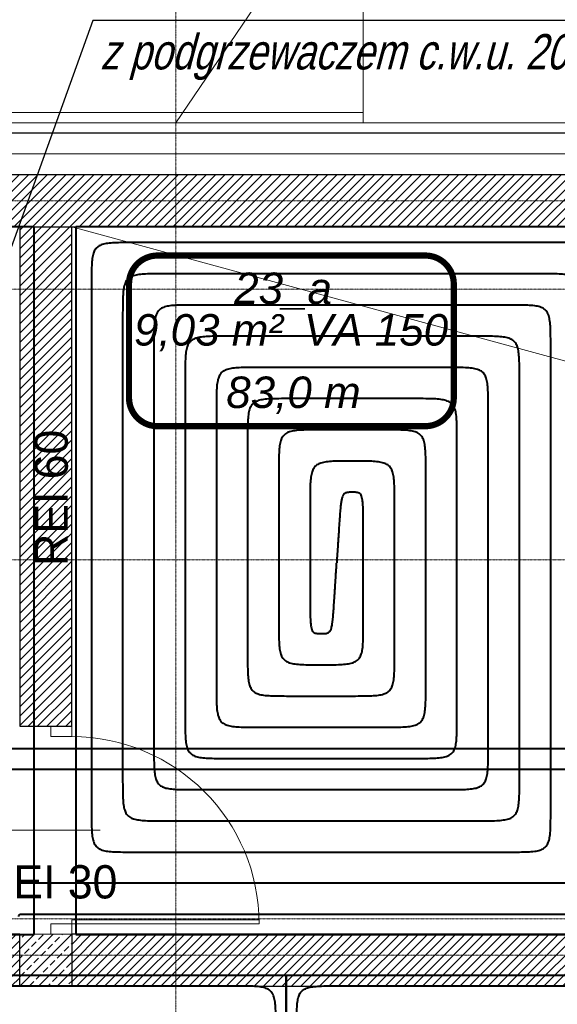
# Model space of a CAD drawing. Header units: millimetres. Extents: x 49908 to 79848, y -11883 to -3092.
# Tile 111 of 222: x 68015 to 68274, y -4640 to -4167. Entities that reach past the tile are written whole.
import ezdxf
from ezdxf.lldxf.tags import DXFTag

# ---------------------------------------------------------------- set-up
doc = ezdxf.new("R2010")
doc.units = ezdxf.units.MM
doc.linetypes.add('AUSGEZOGEN', pattern=[0])
doc.linetypes.add('DASHDOT', pattern=[1, 0.5, -0.25, 0, -0.25])
doc.layers.get('0').update_dxf_attribs({"color": 9, "lineweight": 9})
for name, color, linetype, lineweight in [('A opis', 9, 'Continuous', 13), ('A stolarka', 9, 'Continuous', 9), ('A_HATCH', 9, 'Continuous', 9), ('A_IZOLACJA', 9, 'ZIGZAG', 9), ('A_KONSTRUKCJA', 9, 'Continuous', 25), ('A_MUROWANE', 9, 'Continuous', 25), ('A_OSIE', 9, 'DASHDOT', 9), ('\x9dciany', 9, 'Continuous', 9)]:
    doc.layers.add(name, color=color, linetype=linetype, lineweight=lineweight)
doc.layers.add('A_WYMIAR', color=9, linetype='Continuous', lineweight=5, transparency=0.2)
for name, color, linetype, true_color in [('IS_Ogrzewanie_płaszczyznowe', 7, 'SOLID', 0xac00e6), ('IS_Ogrzewanie_płaszczyznowe_-_opis', 7, 'SOLID', 0xf000f0), ('IS_Przyłącza_o.p._Powrót', 7, 'DASH', 0x438955), ('IS_Przyłącza_o.p._Zasilanie', 7, 'SOLID', 0xff9124)]:
    doc.layers.add(name, color=color, linetype=linetype, true_color=true_color)
for name, color, linetype, lineweight, true_color in [('IS_Powrót', 7, 'DASH', 25, 0x0000e6), ('IS_Rys.pętli_o.p._Powrót', 7, 'DASH', 13, 0x4c9a5f), ('IS_Rys.pętli_o.p._Zasilanie', 7, 'SOLID', 13, 0xff8c1a), ('IS_Zasilanie', 7, 'SOLID', 25, 0xeb0000)]:
    doc.layers.add(name, color=color, linetype=linetype, lineweight=lineweight, true_color=true_color)
doc.layers.add('S_Opis - woda', color=2, linetype='Continuous')
doc.styles.add('ROMANS', font='romanpl.shx', dxfattribs={"bigfont": 'romanbigpl.shx'})
tags = doc.linetypes.add('DASH', pattern=[15, 10, -5]).pattern_tags.tags
tags[6:7] = [DXFTag(74, 4), DXFTag(75, 0), DXFTag(340, '0'), DXFTag(46, 0.0), DXFTag(50, 0.0), DXFTag(44, 0.0), DXFTag(45, 0.0)]
tags[4:5] = [DXFTag(74, 4), DXFTag(75, 0), DXFTag(340, '0'), DXFTag(46, 0.0), DXFTag(50, 0.0), DXFTag(44, 0.0), DXFTag(45, 0.0)]
tags = doc.linetypes.add('SOLID', pattern=[10, 10, 0]).pattern_tags.tags
tags[6:7] = [DXFTag(74, 4), DXFTag(75, 0), DXFTag(340, '0'), DXFTag(46, 0.0), DXFTag(50, 0.0), DXFTag(44, 0.0), DXFTag(45, 0.0)]
tags[4:5] = [DXFTag(74, 4), DXFTag(75, 0), DXFTag(340, '0'), DXFTag(46, 0.0), DXFTag(50, 0.0), DXFTag(44, 0.0), DXFTag(45, 0.0)]
doc.linetypes.add('ZIGZAG', pattern='A,0.00254,-5.08,[131,ltypeshp.shx,S=5.08,R=0,X=-5.08,Y=0],-10.16,[131,ltypeshp.shx,S=5.08,R=180,X=5.08,Y=0],-5.08', length=20.32254)

msp = doc.modelspace()

# ---------------------------------------------------------------- hatches: boundary and pattern name
at = {"lineweight": 5, "ltscale": 0.25}
h = msp.add_hatch(dxfattribs=at)
h.set_pattern_fill('ANSI33', color=256, style=0)
h.set_pattern_definition([(45, (68015.4694, -4631.6265), (-4.4901, 4.4901), []), (45, (68019.9595, -4631.6265), (-4.4901, 4.4901), [3.175, -1.5875])])
h.paths.add_polyline_path([(68015.47, -4606.63), (68015.47, -4631.63), (68040.47, -4631.63), (68040.47, -4606.63)])
at = {"layer": 'A_HATCH', "transparency": 33554687}
h = msp.add_hatch(dxfattribs=at)
h.set_pattern_fill('ANSI31', color=256, angle=360)
h.set_pattern_definition([(45, (16000, 0), (-2.24506403, 2.24506403), [])])
h.paths.add_polyline_path([(67730.47, -4266.63), (67865.47, -4266.63), (67865.47, -4241.63), (67705.47, -4241.63), (67705.47, -4486.63), (67730.47, -4486.63)])
h.paths.add_polyline_path([(68440.47, -4241.63), (67985.47, -4241.63), (67985.47, -4266.63), (68440.47, -4266.63)])
h.paths.add_polyline_path([(68835.47, -4266.63), (68835.47, -4241.63), (68647.97, -4241.63), (68647.97, -4266.63)])
h = msp.add_hatch(dxfattribs=at)
h.set_pattern_fill('ANSI31', color=256, angle=360)
h.set_pattern_definition([(45, (16000, -2e-11), (-2.24506403, 2.24506403), [])])
h.paths.add_polyline_path([(68040.47, -4266.63), (68015.47, -4266.63), (68015.47, -4506.63), (68040.47, -4506.63)])
h.paths.add_polyline_path([(68015.47, -4631.63), (68015.47, -4606.63), (67775.47, -4606.63), (67775.47, -4631.63)])
h.paths.add_polyline_path([(68322.97, -4631.63), (68322.97, -4606.63), (68040.47, -4606.63), (68040.47, -4631.63)])
h.paths.add_polyline_path([(68347.97, -4606.63), (68347.97, -4631.63), (68650.47, -4631.63), (68650.47, -4606.63)])

# ---------------------------------------------------------------- linework, layer by layer
msp.add_lwpolyline([(68015.47, -4606.63), (68015.47, -4631.63), (68040.47, -4631.63), (68040.47, -4606.63)], close=True)
at = {"layer": 'A opis', "ltscale": 0.5}
msp.add_line((67994.68, -4556.63), (68054.17, -4556.63), dxfattribs=at)
at = {"layer": 'A stolarka', "linetype": 'AUSGEZOGEN', "lineweight": 0}
msp.add_line((68042.97, -4556.63), (68027.97, -4556.63), dxfattribs=at)
for points in [[(68030.47, -4511.63), (68030.47, -4506.63), (68040.47, -4506.63), (68040.47, -4511.63)], [(68030.47, -4606.63), (68030.47, -4601.63), (68040.47, -4601.63), (68040.47, -4606.63)], [(68040.47, -4601.63), (68040.47, -4599.63), (68130.47, -4599.63), (68130.47, -4601.63)]]:
    msp.add_lwpolyline(points, close=True, dxfattribs=at)
msp.add_arc((68040.47, -4601.63), 90, 0, 90, dxfattribs=at)
at = {"layer": 'A_IZOLACJA', "ltscale": 0.015}
msp.add_lwpolyline([(68465.47, -4231.63), (67985.47, -4231.63)], dxfattribs=at)
at = {"layer": 'A_KONSTRUKCJA'}
msp.add_lwpolyline([(68465.47, -4221.63), (67985.47, -4221.63)], dxfattribs=at)
at = {"layer": 'A_MUROWANE'}
for points in [[(67985.47, -4241.63), (67985.47, -4266.63), (68440.47, -4266.63), (68440.47, -4241.63), (67985.47, -4241.63)], [(68015.47, -4266.63), (68015.47, -4506.63), (68040.47, -4506.63), (68040.47, -4266.63)]]:
    msp.add_lwpolyline(points, dxfattribs=at)
at = {"layer": 'A_MUROWANE', "ltscale": 0.5}
for points in [[(68015.47, -4606.63), (67775.47, -4606.63), (67775.47, -4631.63), (68015.47, -4631.63)], [(68322.97, -4606.63), (68040.47, -4606.63), (68040.47, -4631.63), (68322.97, -4631.63)]]:
    msp.add_lwpolyline(points, close=True, dxfattribs=at)
at = {"layer": 'A_OSIE', "ltscale": 0.3, "transparency": 33554559}
for p, q in [((68090.47, -7140.13), (68090.47, -3902.92)), ((67440.85, -4254.13), (70342.57, -4254.13)), ((70341.81, -4296.63), (67440.85, -4296.63)), ((70341.81, -4426.63), (67440.85, -4426.63)), ((67440.85, -4599.13), (70341.81, -4599.13)), ((70343.66, -4616.63), (67440.85, -4616.63)), ((70341.81, -4626.63), (67440.85, -4626.63))]:
    msp.add_line(p, q, dxfattribs=at)
at = {"layer": 'A_WYMIAR', "ltscale": 0.5}
for p, q in [((68180.47, -4084.08), (68090.47, -4216.63)), ((67680.47, -4211.63), (68180.47, -4211.63))]:
    msp.add_line(p, q, dxfattribs=at)
at = {"layer": 'IS_Ogrzewanie_płaszczyznowe', "lineweight": 40}
for p, q in [((68022.42, -4266.7), (67732, -4266.7)), ((68022.42, -4606.65), (68022.42, -4266.7)), ((68308, -4266.7), (68042.42, -4266.7)), ((68042.42, -4266.7), (68042.42, -4606.65)), ((67770.2, -4606.65), (68022.42, -4606.65)), ((68042.42, -4606.65), (68308, -4606.65)), ((68143.5, -4626.48), (67772.56, -4626.48)), ((68682.46, -4626.43), (68143.5, -4626.43)), ((68143.5, -4626.43), (68143.5, -4747.07)), ((68143.5, -4796.73), (68143.5, -4626.48))]:
    msp.add_line(p, q, dxfattribs=at)
at = {"layer": 'IS_Ogrzewanie_płaszczyznowe_-_opis'}
msp.add_lwpolyline([(68081.63, -4362.43, 3, 3, 0), (68210.3, -4362.43, 3, 3, 0.414214), (68223.96, -4348.76, 3, 3, 0), (68223.96, -4294.09, 3, 3, 0.414214), (68210.3, -4280.43, 3, 3, 0), (68081.63, -4280.43, 3, 3, 0.414214), (68067.96, -4294.09, 3, 3, 0), (68067.96, -4348.76, 3, 3, 0.414214), (68081.63, -4362.43, 3, 3, 0)], format="xyseb", dxfattribs=at)
at = {"layer": 'IS_Powrót', "lineweight": 40}
msp.add_line((67992.08, -4527.34), (68614.04, -4527.34), dxfattribs=at)
at = {"layer": 'IS_Przyłącza_o.p._Powrót', "lineweight": 40}
msp.add_open_spline([(68713.81, -4582.11), (68708.45, -4582.11), (68688.36, -4582.11), (68646.29, -4582.11), (68582.39, -4582.11), (68502.92, -4582.11), (68414.09, -4582.11), (68322.15, -4582.11), (68233.32, -4582.11), (68153.84, -4582.11), (68089.95, -4582.11), (68047.88, -4582.11), (68027.79, -4582.11), (68022.42, -4582.11)], degree=3, knots=[0, 0, 0, 0, 0.16103, 0.602565, 1.26227, 2.07781, 2.986852, 3.927062, 4.836104, 5.651644, 6.311349, 6.752884, 6.913914, 6.913914, 6.913914, 6.913914], dxfattribs=at)
at = {"layer": 'IS_Przyłącza_o.p._Zasilanie', "lineweight": 40}
msp.add_open_spline([(68698.81, -4597.11), (68693.56, -4597.11), (68673.91, -4597.11), (68632.75, -4597.11), (68570.24, -4597.11), (68492.49, -4597.11), (68405.59, -4597.11), (68315.64, -4597.11), (68228.75, -4597.11), (68150.99, -4597.11), (68088.49, -4597.11), (68047.32, -4597.11), (68027.67, -4597.11), (68022.42, -4597.11)], degree=3, knots=[0, 0, 0, 0, 0.157537, 0.589492, 1.234884, 2.032732, 2.922052, 3.841863, 4.731183, 5.52903, 6.174422, 6.606377, 6.763914, 6.763914, 6.763914, 6.763914], dxfattribs=at)
at = {"layer": 'IS_Rys.pętli_o.p._Powrót', "lineweight": 40}
for points, knots in [([(68069.92, -4274.2), (68068.27, -4274.2), (68065.25, -4274.2), (68061.14, -4274.27), (68057.83, -4274.52), (68055.21, -4275.02), (68053.15, -4275.94), (68051.66, -4277.42), (68050.75, -4279.48), (68050.24, -4282.11), (68050, -4285.42), (68049.92, -4289.52), (68049.92, -4292.54), (68049.92, -4294.2)], [0, 0, 0, 0, 0.0497373, 0.0904721, 0.1232039, 0.1491998, 0.1703704, 0.1897083, 0.2108788, 0.2368747, 0.2696065, 0.3103414, 0.3600787, 0.3600787, 0.3600787, 0.3600787]), ([(68280.5, -4274.2), (68278.87, -4274.2), (68272.75, -4274.2), (68259.94, -4274.2), (68240.48, -4274.2), (68216.27, -4274.2), (68189.22, -4274.2), (68161.21, -4274.2), (68134.16, -4274.2), (68109.95, -4274.2), (68090.49, -4274.2), (68077.68, -4274.2), (68071.56, -4274.2), (68069.92, -4274.2)], [0, 0, 0, 0, 0.049046, 0.183527, 0.384457, 0.632852, 0.909724, 1.19609, 1.472962, 1.721357, 1.922287, 2.056768, 2.105814, 2.105814, 2.105814, 2.105814]), ([(68049.92, -4294.2), (68049.92, -4296.16), (68049.92, -4303.51), (68049.92, -4318.9), (68049.92, -4342.27), (68049.92, -4371.34), (68049.92, -4403.84), (68049.92, -4437.47), (68049.92, -4469.96), (68049.92, -4499.03), (68049.92, -4522.4), (68049.92, -4537.8), (68049.92, -4545.14), (68049.92, -4547.11)], [0, 0, 0, 0, 0.058904, 0.220417, 0.461735, 0.760058, 1.092583, 1.436509, 1.769035, 2.067358, 2.308676, 2.470188, 2.529093, 2.529093, 2.529093, 2.529093]), ([(68099.92, -4304.2), (68098.27, -4304.2), (68095.25, -4304.2), (68091.14, -4304.27), (68087.83, -4304.52), (68085.21, -4305.02), (68083.15, -4305.94), (68081.66, -4307.42), (68080.75, -4309.48), (68080.24, -4312.11), (68080, -4315.42), (68079.92, -4319.52), (68079.92, -4322.54), (68079.92, -4324.2)], [0, 0, 0, 0, 0.0497373, 0.0904721, 0.1232039, 0.1491998, 0.1703704, 0.1897083, 0.2108788, 0.2368747, 0.2696065, 0.3103414, 0.3600787, 0.3600787, 0.3600787, 0.3600787]), ([(68250.5, -4304.2), (68249.34, -4304.2), (68244.96, -4304.2), (68235.8, -4304.2), (68221.88, -4304.2), (68204.57, -4304.2), (68185.23, -4304.2), (68165.2, -4304.2), (68145.86, -4304.2), (68128.55, -4304.2), (68114.63, -4304.2), (68105.47, -4304.2), (68101.09, -4304.2), (68099.92, -4304.2)], [0, 0, 0, 0, 0.035072, 0.131235, 0.274916, 0.452536, 0.650521, 0.855293, 1.053278, 1.230898, 1.374579, 1.470743, 1.505814, 1.505814, 1.505814, 1.505814]), ([(68270.5, -4324.2), (68270.5, -4322.54), (68270.51, -4319.52), (68270.43, -4315.42), (68270.19, -4312.11), (68269.68, -4309.48), (68268.77, -4307.42), (68267.28, -4305.94), (68265.22, -4305.02), (68262.6, -4304.52), (68259.29, -4304.27), (68255.18, -4304.2), (68252.16, -4304.2), (68250.5, -4304.2)], [0, 0, 0, 0, 0.0497373, 0.0904721, 0.1232039, 0.1491998, 0.1703704, 0.1897083, 0.2108788, 0.2368747, 0.2696065, 0.3103414, 0.3600787, 0.3600787, 0.3600787, 0.3600787]), ([(68079.92, -4324.2), (68079.92, -4325.7), (68079.92, -4331.3), (68079.92, -4343.04), (68079.92, -4360.87), (68079.92, -4383.04), (68079.92, -4407.83), (68079.92, -4433.48), (68079.92, -4458.26), (68079.92, -4480.44), (68079.92, -4498.27), (68079.92, -4510), (68079.92, -4515.61), (68079.92, -4517.11)], [0, 0, 0, 0, 0.04493, 0.168125, 0.352193, 0.579742, 0.83338, 1.095713, 1.34935, 1.576899, 1.760967, 1.884163, 1.929093, 1.929093, 1.929093, 1.929093]), ([(68270.5, -4547.11), (68270.5, -4545.38), (68270.5, -4538.9), (68270.5, -4525.33), (68270.5, -4504.74), (68270.5, -4479.11), (68270.5, -4450.47), (68270.5, -4420.83), (68270.5, -4392.19), (68270.5, -4366.57), (68270.5, -4345.97), (68270.5, -4332.4), (68270.5, -4325.93), (68270.5, -4324.2)], [0, 0, 0, 0, 0.051917, 0.194271, 0.406964, 0.6699, 0.962981, 1.266111, 1.559193, 1.822128, 2.034822, 2.177175, 2.229093, 2.229093, 2.229093, 2.229093]), ([(68129.92, -4334.2), (68128.27, -4334.2), (68125.25, -4334.2), (68121.14, -4334.27), (68117.83, -4334.52), (68115.21, -4335.02), (68113.15, -4335.94), (68111.66, -4337.42), (68110.75, -4339.48), (68110.24, -4342.11), (68110, -4345.42), (68109.92, -4349.52), (68109.92, -4352.54), (68109.92, -4354.2)], [0, 0, 0, 0, 0.0497373, 0.0904721, 0.1232039, 0.1491998, 0.1703704, 0.1897083, 0.2108788, 0.2368747, 0.2696065, 0.3103414, 0.3600787, 0.3600787, 0.3600787, 0.3600787]), ([(68220.5, -4334.2), (68219.8, -4334.2), (68217.17, -4334.2), (68211.66, -4334.2), (68203.29, -4334.2), (68192.87, -4334.2), (68181.24, -4334.2), (68169.19, -4334.2), (68157.55, -4334.2), (68147.14, -4334.2), (68138.77, -4334.2), (68133.26, -4334.2), (68130.63, -4334.2), (68129.92, -4334.2)], [0, 0, 0, 0, 0.0210971, 0.078944, 0.165374, 0.2722206, 0.3913171, 0.514497, 0.6335935, 0.7404401, 0.8268701, 0.884717, 0.9058141, 0.9058141, 0.9058141, 0.9058141]), ([(68240.5, -4354.2), (68240.5, -4352.54), (68240.51, -4349.52), (68240.43, -4345.42), (68240.19, -4342.11), (68239.68, -4339.48), (68238.77, -4337.42), (68237.28, -4335.94), (68235.22, -4335.02), (68232.6, -4334.52), (68229.29, -4334.27), (68225.18, -4334.2), (68222.16, -4334.2), (68220.5, -4334.2)], [0, 0, 0, 0, 0.0497373, 0.0904721, 0.1232039, 0.1491998, 0.1703704, 0.1897083, 0.2108788, 0.2368747, 0.2696065, 0.3103414, 0.3600787, 0.3600787, 0.3600787, 0.3600787]), ([(68109.92, -4354.2), (68109.92, -4355.23), (68109.92, -4359.09), (68109.92, -4367.18), (68109.92, -4379.46), (68109.92, -4394.74), (68109.92, -4411.81), (68109.92, -4429.49), (68109.92, -4446.56), (68109.92, -4461.84), (68109.92, -4474.13), (68109.92, -4482.21), (68109.92, -4486.07), (68109.92, -4487.11)], [0, 0, 0, 0, 0.030956, 0.115834, 0.242652, 0.399427, 0.574176, 0.754917, 0.929666, 1.086441, 1.213259, 1.298137, 1.329093, 1.329093, 1.329093, 1.329093]), ([(68240.5, -4517.11), (68240.5, -4515.84), (68240.5, -4511.11), (68240.5, -4501.2), (68240.5, -4486.14), (68240.5, -4467.41), (68240.5, -4446.48), (68240.5, -4424.82), (68240.5, -4403.89), (68240.5, -4385.16), (68240.5, -4370.11), (68240.5, -4360.19), (68240.5, -4355.46), (68240.5, -4354.2)], [0, 0, 0, 0, 0.037943, 0.14198, 0.297423, 0.489585, 0.703778, 0.925315, 1.139508, 1.33167, 1.487113, 1.59115, 1.629093, 1.629093, 1.629093, 1.629093]), ([(68159.92, -4364.2), (68158.27, -4364.2), (68155.25, -4364.2), (68151.14, -4364.27), (68147.83, -4364.52), (68145.21, -4365.02), (68143.15, -4365.94), (68141.66, -4367.42), (68140.75, -4369.48), (68140.24, -4372.11), (68140, -4375.42), (68139.92, -4379.52), (68139.92, -4382.54), (68139.92, -4384.2)], [0, 0, 0, 0, 0.0497373, 0.0904721, 0.1232039, 0.1491998, 0.1703704, 0.1897083, 0.2108788, 0.2368747, 0.2696065, 0.3103414, 0.3600787, 0.3600787, 0.3600787, 0.3600787]), ([(68190.5, -4364.2), (68190.27, -4364.2), (68189.38, -4364.2), (68187.52, -4364.2), (68184.69, -4364.2), (68181.18, -4364.2), (68177.25, -4364.2), (68173.18, -4364.2), (68169.25, -4364.2), (68165.74, -4364.2), (68162.91, -4364.2), (68161.05, -4364.2), (68160.16, -4364.2), (68159.92, -4364.2)], [0, 0, 0, 0, 0.0071226, 0.0266525, 0.0558323, 0.0919051, 0.1321135, 0.1737006, 0.2139091, 0.2499818, 0.2791617, 0.2986915, 0.3058141, 0.3058141, 0.3058141, 0.3058141]), ([(68210.5, -4384.2), (68210.5, -4382.54), (68210.51, -4379.52), (68210.43, -4375.42), (68210.19, -4372.11), (68209.68, -4369.48), (68208.77, -4367.42), (68207.28, -4365.94), (68205.22, -4365.02), (68202.6, -4364.52), (68199.29, -4364.27), (68195.18, -4364.2), (68192.16, -4364.2), (68190.5, -4364.2)], [0, 0, 0, 0, 0.0497373, 0.0904721, 0.1232039, 0.1491998, 0.1703704, 0.1897083, 0.2108788, 0.2368747, 0.2696065, 0.3103414, 0.3600787, 0.3600787, 0.3600787, 0.3600787]), ([(68139.92, -4384.2), (68139.92, -4384.76), (68139.92, -4386.88), (68139.92, -4391.32), (68139.92, -4398.06), (68139.92, -4406.44), (68139.92, -4415.8), (68139.92, -4425.5), (68139.92, -4434.87), (68139.92, -4443.25), (68139.92, -4449.99), (68139.92, -4454.42), (68139.92, -4456.54), (68139.92, -4457.11)], [0, 0, 0, 0, 0.0169811, 0.0635423, 0.1331101, 0.2191113, 0.3149725, 0.4141203, 0.5099815, 0.5959827, 0.6655505, 0.7121116, 0.7290928, 0.7290928, 0.7290928, 0.7290928]), ([(68210.5, -4487.11), (68210.5, -4486.31), (68210.5, -4483.32), (68210.5, -4477.06), (68210.5, -4467.55), (68210.5, -4455.72), (68210.5, -4442.49), (68210.5, -4428.81), (68210.5, -4415.59), (68210.5, -4403.76), (68210.5, -4394.25), (68210.5, -4387.99), (68210.5, -4385), (68210.5, -4384.2)], [0, 0, 0, 0, 0.023968, 0.089688, 0.187881, 0.309269, 0.444574, 0.584518, 0.719824, 0.841212, 0.939405, 1.005124, 1.029093, 1.029093, 1.029093, 1.029093]), ([(68175.21, -4394.2), (68174.78, -4394.2), (68173.97, -4394.2), (68172.87, -4394.26), (68171.94, -4394.48), (68171.16, -4395), (68170.59, -4395.86), (68170.17, -4397.08), (68169.84, -4398.74), (68169.57, -4400.93), (68169.32, -4403.72), (68169.08, -4407.21), (68168.91, -4409.77), (68168.82, -4411.17)], [0, 0, 0, 0, 0.0131661, 0.0240332, 0.0331448, 0.0416077, 0.0511677, 0.0635712, 0.0801398, 0.1018869, 0.1296837, 0.1643429, 0.2066549, 0.2066549, 0.2066549, 0.2066549]), ([(68180.5, -4414.2), (68180.5, -4412.54), (68180.51, -4409.52), (68180.49, -4405.42), (68180.42, -4402.13), (68180.29, -4399.56), (68180.07, -4397.61), (68179.73, -4396.18), (68179.23, -4395.16), (68178.49, -4394.54), (68177.55, -4394.27), (68176.45, -4394.2), (68175.65, -4394.2), (68175.21, -4394.2)], [0, 0, 0, 0, 0.0497371, 0.0904593, 0.1230751, 0.1485121, 0.1677489, 0.1818932, 0.1923574, 0.2010775, 0.2101634, 0.2209868, 0.2341449, 0.2341449, 0.2341449, 0.2341449]), ([(68168.82, -4411.17), (68168.81, -4411.31), (68168.78, -4411.8), (68168.71, -4412.83), (68168.61, -4414.4), (68168.48, -4416.35), (68168.34, -4418.53), (68168.19, -4420.79), (68168.05, -4422.97), (68167.92, -4424.92), (68167.82, -4426.49), (68167.75, -4427.53), (68167.72, -4428.02), (68167.71, -4428.15)], [0, 0, 0, 0, 0.0039625, 0.0148274, 0.0310609, 0.0511291, 0.0734981, 0.0966341, 0.1190031, 0.1390712, 0.1553047, 0.1661697, 0.1701322, 0.1701322, 0.1701322, 0.1701322]), ([(68180.5, -4457.11), (68180.5, -4456.77), (68180.5, -4455.53), (68180.5, -4452.92), (68180.5, -4448.95), (68180.5, -4444.02), (68180.5, -4438.51), (68180.5, -4432.8), (68180.5, -4427.29), (68180.5, -4422.35), (68180.5, -4418.39), (68180.5, -4415.78), (68180.5, -4414.53), (68180.5, -4414.2)], [0, 0, 0, 0, 0.0099939, 0.0373965, 0.0783392, 0.1289535, 0.1853706, 0.2437221, 0.3001393, 0.3507535, 0.3916962, 0.4190989, 0.4290928, 0.4290928, 0.4290928, 0.4290928]), ([(68139.92, -4457.11), (68139.92, -4458.76), (68139.92, -4461.78), (68140, -4465.89), (68140.24, -4469.2), (68140.75, -4471.82), (68141.66, -4473.88), (68143.15, -4475.37), (68145.21, -4476.28), (68147.83, -4476.79), (68151.14, -4477.03), (68155.25, -4477.11), (68158.27, -4477.11), (68159.92, -4477.11)], [0, 0, 0, 0, 0.0497373, 0.0904721, 0.1232039, 0.1491998, 0.1703704, 0.1897083, 0.2108788, 0.2368747, 0.2696065, 0.3103414, 0.3600787, 0.3600787, 0.3600787, 0.3600787]), ([(68160.5, -4477.11), (68162.16, -4477.11), (68165.18, -4477.11), (68169.29, -4477.03), (68172.6, -4476.79), (68175.22, -4476.28), (68177.28, -4475.37), (68178.77, -4473.88), (68179.68, -4471.82), (68180.19, -4469.2), (68180.43, -4465.89), (68180.51, -4461.78), (68180.5, -4458.76), (68180.5, -4457.11)], [0, 0, 0, 0, 0.0497373, 0.0904721, 0.1232039, 0.1491998, 0.1703704, 0.1897083, 0.2108788, 0.2368747, 0.2696065, 0.3103414, 0.3600787, 0.3600787, 0.3600787, 0.3600787]), ([(68159.92, -4477.11), (68159.93, -4477.11), (68159.94, -4477.11), (68159.98, -4477.11), (68160.03, -4477.11), (68160.1, -4477.11), (68160.18, -4477.11), (68160.25, -4477.11), (68160.33, -4477.11), (68160.39, -4477.11), (68160.45, -4477.11), (68160.48, -4477.11), (68160.5, -4477.11), (68160.5, -4477.11)], [0, 0, 0, 0, 0.000135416, 0.000506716, 0.001061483, 0.001747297, 0.002511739, 0.003302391, 0.004066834, 0.004752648, 0.005307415, 0.005678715, 0.005814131, 0.005814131, 0.005814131, 0.005814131]), ([(68109.92, -4487.11), (68109.92, -4488.76), (68109.92, -4491.78), (68110, -4495.89), (68110.24, -4499.2), (68110.75, -4501.82), (68111.66, -4503.88), (68113.15, -4505.37), (68115.21, -4506.28), (68117.83, -4506.79), (68121.14, -4507.03), (68125.25, -4507.11), (68128.27, -4507.11), (68129.92, -4507.11)], [0, 0, 0, 0, 0.0497373, 0.0904721, 0.1232039, 0.1491998, 0.1703704, 0.1897083, 0.2108788, 0.2368747, 0.2696065, 0.3103414, 0.3600787, 0.3600787, 0.3600787, 0.3600787]), ([(68190.5, -4507.11), (68192.16, -4507.11), (68195.18, -4507.11), (68199.29, -4507.03), (68202.6, -4506.79), (68205.22, -4506.28), (68207.28, -4505.37), (68208.77, -4503.88), (68209.68, -4501.82), (68210.19, -4499.2), (68210.43, -4495.89), (68210.51, -4491.78), (68210.5, -4488.76), (68210.5, -4487.11)], [0, 0, 0, 0, 0.0497373, 0.0904721, 0.1232039, 0.1491998, 0.1703704, 0.1897083, 0.2108788, 0.2368747, 0.2696065, 0.3103414, 0.3600787, 0.3600787, 0.3600787, 0.3600787]), ([(68129.92, -4507.11), (68130.39, -4507.11), (68132.15, -4507.11), (68135.84, -4507.11), (68141.44, -4507.11), (68148.4, -4507.11), (68156.19, -4507.11), (68164.24, -4507.11), (68172.03, -4507.11), (68178.99, -4507.11), (68184.59, -4507.11), (68188.27, -4507.11), (68190.03, -4507.11), (68190.5, -4507.11)], [0, 0, 0, 0, 0.0141099, 0.0527982, 0.1106032, 0.1820628, 0.2617153, 0.3440988, 0.4237513, 0.4952109, 0.5530159, 0.5917043, 0.6058141, 0.6058141, 0.6058141, 0.6058141]), ([(68079.92, -4517.11), (68079.92, -4518.76), (68079.92, -4521.78), (68080, -4525.89), (68080.24, -4529.2), (68080.75, -4531.82), (68081.66, -4533.88), (68083.15, -4535.37), (68085.21, -4536.28), (68087.83, -4536.79), (68091.14, -4537.03), (68095.25, -4537.11), (68098.27, -4537.11), (68099.92, -4537.11)], [0, 0, 0, 0, 0.0497373, 0.0904721, 0.1232039, 0.1491998, 0.1703704, 0.1897083, 0.2108788, 0.2368747, 0.2696065, 0.3103414, 0.3600787, 0.3600787, 0.3600787, 0.3600787]), ([(68220.5, -4537.11), (68222.16, -4537.11), (68225.18, -4537.11), (68229.29, -4537.03), (68232.6, -4536.79), (68235.22, -4536.28), (68237.28, -4535.37), (68238.77, -4533.88), (68239.68, -4531.82), (68240.19, -4529.2), (68240.43, -4525.89), (68240.51, -4521.78), (68240.5, -4518.76), (68240.5, -4517.11)], [0, 0, 0, 0, 0.0497373, 0.0904721, 0.1232039, 0.1491998, 0.1703704, 0.1897083, 0.2108788, 0.2368747, 0.2696065, 0.3103414, 0.3600787, 0.3600787, 0.3600787, 0.3600787]), ([(68099.92, -4537.11), (68100.86, -4537.11), (68104.36, -4537.11), (68111.7, -4537.11), (68122.84, -4537.11), (68136.7, -4537.11), (68152.2, -4537.11), (68168.23, -4537.11), (68183.72, -4537.11), (68197.58, -4537.11), (68208.73, -4537.11), (68216.07, -4537.11), (68219.57, -4537.11), (68220.5, -4537.11)], [0, 0, 0, 0, 0.028084, 0.10509, 0.220145, 0.362378, 0.520919, 0.684895, 0.843436, 0.985669, 1.100724, 1.17773, 1.205814, 1.205814, 1.205814, 1.205814]), ([(68049.92, -4547.11), (68049.92, -4548.76), (68049.92, -4551.78), (68050, -4555.89), (68050.24, -4559.2), (68050.75, -4561.82), (68051.66, -4563.88), (68053.15, -4565.37), (68055.21, -4566.28), (68057.83, -4566.79), (68061.14, -4567.03), (68065.25, -4567.11), (68068.27, -4567.11), (68069.92, -4567.11)], [0, 0, 0, 0, 0.0497373, 0.0904721, 0.1232039, 0.1491998, 0.1703704, 0.1897083, 0.2108788, 0.2368747, 0.2696065, 0.3103414, 0.3600787, 0.3600787, 0.3600787, 0.3600787]), ([(68250.5, -4567.11), (68252.16, -4567.11), (68255.18, -4567.11), (68259.29, -4567.03), (68262.6, -4566.79), (68265.22, -4566.28), (68267.28, -4565.37), (68268.77, -4563.88), (68269.68, -4561.82), (68270.19, -4559.2), (68270.43, -4555.89), (68270.51, -4551.78), (68270.5, -4548.76), (68270.5, -4547.11)], [0, 0, 0, 0, 0.0497373, 0.0904721, 0.1232039, 0.1491998, 0.1703704, 0.1897083, 0.2108788, 0.2368747, 0.2696065, 0.3103414, 0.3600787, 0.3600787, 0.3600787, 0.3600787]), ([(68069.92, -4567.11), (68071.33, -4567.11), (68076.57, -4567.11), (68087.56, -4567.11), (68104.25, -4567.11), (68125.01, -4567.11), (68148.21, -4567.11), (68172.22, -4567.11), (68195.42, -4567.11), (68216.18, -4567.11), (68232.87, -4567.11), (68243.86, -4567.11), (68249.1, -4567.11), (68250.5, -4567.11)], [0, 0, 0, 0, 0.042059, 0.157381, 0.329687, 0.542694, 0.780123, 1.025692, 1.26312, 1.476128, 1.648433, 1.763755, 1.805814, 1.805814, 1.805814, 1.805814]), ([(68018.67, -4582.11), (68018.36, -4582.11), (68017.8, -4582.11), (68017.03, -4582.11), (68016.41, -4582.12), (68015.93, -4582.15), (68015.56, -4582.19), (68015.29, -4582.26), (68015.1, -4582.35), (68014.99, -4582.5), (68014.94, -4582.68), (68014.92, -4582.89), (68014.92, -4583.04), (68014.92, -4583.13)], [0, 0, 0, 0, 0.0093257, 0.01696112, 0.02307668, 0.02784657, 0.03145511, 0.03411209, 0.0360871, 0.0377495, 0.03949629, 0.04158214, 0.04411854, 0.04411854, 0.04411854, 0.04411854]), ([(68022.42, -4582.11), (68022.39, -4582.11), (68022.29, -4582.11), (68022.06, -4582.11), (68021.71, -4582.11), (68021.28, -4582.11), (68020.8, -4582.11), (68020.3, -4582.11), (68019.82, -4582.11), (68019.39, -4582.11), (68019.04, -4582.11), (68018.81, -4582.11), (68018.7, -4582.11), (68018.67, -4582.11)], [0, 0, 0, 0, 0.0008734, 0.00326822, 0.00684636, 0.01126972, 0.01620023, 0.02129977, 0.02623028, 0.03065364, 0.03423178, 0.0366266, 0.0375, 0.0375, 0.0375, 0.0375]), ([(68118.5, -4631.48), (68116.01, -4631.48), (68106.68, -4631.48), (68087.15, -4631.48), (68057.49, -4631.48), (68020.6, -4631.48), (67979.37, -4631.48), (67936.69, -4631.48), (67895.46, -4631.48), (67858.56, -4631.48), (67828.91, -4631.48), (67809.38, -4631.48), (67800.05, -4631.48), (67797.56, -4631.48)], [0, 0, 0, 0, 0.074749, 0.279705, 0.585933, 0.964499, 1.386468, 1.822903, 2.244872, 2.623438, 2.929666, 3.134622, 3.209371, 3.209371, 3.209371, 3.209371]), ([(68138.5, -4651.48), (68138.5, -4649.82), (68138.5, -4646.8), (68138.42, -4642.7), (68138.18, -4639.39), (68137.67, -4636.76), (68136.76, -4634.7), (68135.27, -4633.22), (68133.21, -4632.3), (68130.59, -4631.8), (68127.28, -4631.55), (68123.17, -4631.48), (68120.16, -4631.48), (68118.5, -4631.48)], [0, 0, 0, 0, 0.0497373, 0.0904721, 0.1232039, 0.1491998, 0.1703704, 0.1897083, 0.2108788, 0.2368747, 0.2696065, 0.3103414, 0.3600787, 0.3600787, 0.3600787, 0.3600787])]:
    msp.add_open_spline(points, degree=3, knots=knots, dxfattribs=at)
at = {"layer": 'IS_Rys.pętli_o.p._Zasilanie', "lineweight": 40}
for points, knots in [([(68084.92, -4289.2), (68083.27, -4289.2), (68080.25, -4289.2), (68076.14, -4289.27), (68072.83, -4289.52), (68070.21, -4290.02), (68068.15, -4290.94), (68066.66, -4292.42), (68065.75, -4294.48), (68065.24, -4297.11), (68065, -4300.42), (68064.92, -4304.52), (68064.92, -4307.54), (68064.92, -4309.2)], [0, 0, 0, 0, 0.0497373, 0.0904721, 0.1232039, 0.1491998, 0.1703704, 0.1897083, 0.2108788, 0.2368747, 0.2696065, 0.3103414, 0.3600787, 0.3600787, 0.3600787, 0.3600787]), ([(68265.5, -4289.2), (68264.1, -4289.2), (68258.86, -4289.2), (68247.87, -4289.2), (68231.18, -4289.2), (68210.42, -4289.2), (68187.22, -4289.2), (68163.21, -4289.2), (68140.01, -4289.2), (68119.25, -4289.2), (68102.56, -4289.2), (68091.57, -4289.2), (68086.33, -4289.2), (68084.92, -4289.2)], [0, 0, 0, 0, 0.042059, 0.157381, 0.329687, 0.542694, 0.780123, 1.025692, 1.26312, 1.476128, 1.648433, 1.763755, 1.805814, 1.805814, 1.805814, 1.805814]), ([(68285.5, -4309.2), (68285.5, -4307.54), (68285.51, -4304.52), (68285.43, -4300.42), (68285.19, -4297.11), (68284.68, -4294.48), (68283.77, -4292.42), (68282.28, -4290.94), (68280.22, -4290.02), (68277.6, -4289.52), (68274.29, -4289.27), (68270.18, -4289.2), (68267.16, -4289.2), (68265.5, -4289.2)], [0, 0, 0, 0, 0.0497373, 0.0904721, 0.1232039, 0.1491998, 0.1703704, 0.1897083, 0.2108788, 0.2368747, 0.2696065, 0.3103414, 0.3600787, 0.3600787, 0.3600787, 0.3600787]), ([(68064.92, -4309.2), (68064.92, -4310.93), (68064.92, -4317.4), (68064.92, -4330.97), (68064.92, -4351.57), (68064.92, -4377.19), (68064.92, -4405.83), (68064.92, -4435.47), (68064.92, -4464.11), (68064.92, -4489.74), (68064.92, -4510.33), (68064.92, -4523.9), (68064.92, -4530.38), (68064.92, -4532.11)], [0, 0, 0, 0, 0.051917, 0.194271, 0.406964, 0.6699, 0.962981, 1.266111, 1.559193, 1.822128, 2.034822, 2.177175, 2.229093, 2.229093, 2.229093, 2.229093]), ([(68114.92, -4319.2), (68113.27, -4319.2), (68110.25, -4319.2), (68106.14, -4319.27), (68102.83, -4319.52), (68100.21, -4320.02), (68098.15, -4320.94), (68096.66, -4322.42), (68095.75, -4324.48), (68095.24, -4327.11), (68095, -4330.42), (68094.92, -4334.52), (68094.92, -4337.54), (68094.92, -4339.2)], [0, 0, 0, 0, 0.0497373, 0.0904721, 0.1232039, 0.1491998, 0.1703704, 0.1897083, 0.2108788, 0.2368747, 0.2696065, 0.3103414, 0.3600787, 0.3600787, 0.3600787, 0.3600787]), ([(68235.5, -4319.2), (68234.57, -4319.2), (68231.07, -4319.2), (68223.73, -4319.2), (68212.58, -4319.2), (68198.72, -4319.2), (68183.23, -4319.2), (68167.2, -4319.2), (68151.7, -4319.2), (68137.84, -4319.2), (68126.7, -4319.2), (68119.36, -4319.2), (68115.86, -4319.2), (68114.92, -4319.2)], [0, 0, 0, 0, 0.028084, 0.10509, 0.220145, 0.362378, 0.520919, 0.684895, 0.843436, 0.985669, 1.100724, 1.17773, 1.205814, 1.205814, 1.205814, 1.205814]), ([(68255.5, -4339.2), (68255.5, -4337.54), (68255.51, -4334.52), (68255.43, -4330.42), (68255.19, -4327.11), (68254.68, -4324.48), (68253.77, -4322.42), (68252.28, -4320.94), (68250.22, -4320.02), (68247.6, -4319.52), (68244.29, -4319.27), (68240.18, -4319.2), (68237.16, -4319.2), (68235.5, -4319.2)], [0, 0, 0, 0, 0.0497373, 0.0904721, 0.1232039, 0.1491998, 0.1703704, 0.1897083, 0.2108788, 0.2368747, 0.2696065, 0.3103414, 0.3600787, 0.3600787, 0.3600787, 0.3600787]), ([(68094.92, -4339.2), (68094.92, -4340.46), (68094.92, -4345.19), (68094.92, -4355.11), (68094.92, -4370.16), (68094.92, -4388.89), (68094.92, -4409.82), (68094.92, -4431.48), (68094.92, -4452.41), (68094.92, -4471.14), (68094.92, -4486.2), (68094.92, -4496.11), (68094.92, -4500.84), (68094.92, -4502.11)], [0, 0, 0, 0, 0.037943, 0.14198, 0.297423, 0.489585, 0.703778, 0.925315, 1.139508, 1.33167, 1.487113, 1.59115, 1.629093, 1.629093, 1.629093, 1.629093]), ([(68255.5, -4532.11), (68255.5, -4530.61), (68255.5, -4525), (68255.5, -4513.27), (68255.5, -4495.44), (68255.5, -4473.26), (68255.5, -4448.48), (68255.5, -4422.83), (68255.5, -4398.04), (68255.5, -4375.87), (68255.5, -4358.04), (68255.5, -4346.3), (68255.5, -4340.7), (68255.5, -4339.2)], [0, 0, 0, 0, 0.04493, 0.168125, 0.352193, 0.579742, 0.83338, 1.095713, 1.34935, 1.576899, 1.760967, 1.884163, 1.929093, 1.929093, 1.929093, 1.929093]), ([(68144.92, -4349.2), (68143.27, -4349.2), (68140.25, -4349.2), (68136.14, -4349.27), (68132.83, -4349.52), (68130.21, -4350.02), (68128.15, -4350.94), (68126.66, -4352.42), (68125.75, -4354.48), (68125.24, -4357.11), (68125, -4360.42), (68124.92, -4364.52), (68124.92, -4367.54), (68124.92, -4369.2)], [0, 0, 0, 0, 0.0497373, 0.0904721, 0.1232039, 0.1491998, 0.1703704, 0.1897083, 0.2108788, 0.2368747, 0.2696065, 0.3103414, 0.3600787, 0.3600787, 0.3600787, 0.3600787]), ([(68205.5, -4349.2), (68205.03, -4349.2), (68203.27, -4349.2), (68199.59, -4349.2), (68193.99, -4349.2), (68187.03, -4349.2), (68179.24, -4349.2), (68171.19, -4349.2), (68163.4, -4349.2), (68156.44, -4349.2), (68150.84, -4349.2), (68147.15, -4349.2), (68145.39, -4349.2), (68144.92, -4349.2)], [0, 0, 0, 0, 0.0141099, 0.0527982, 0.1106032, 0.1820628, 0.2617153, 0.3440988, 0.4237513, 0.4952109, 0.5530159, 0.5917043, 0.6058141, 0.6058141, 0.6058141, 0.6058141]), ([(68225.5, -4369.2), (68225.5, -4367.54), (68225.51, -4364.52), (68225.43, -4360.42), (68225.19, -4357.11), (68224.68, -4354.48), (68223.77, -4352.42), (68222.28, -4350.94), (68220.22, -4350.02), (68217.6, -4349.52), (68214.29, -4349.27), (68210.18, -4349.2), (68207.16, -4349.2), (68205.5, -4349.2)], [0, 0, 0, 0, 0.0497373, 0.0904721, 0.1232039, 0.1491998, 0.1703704, 0.1897083, 0.2108788, 0.2368747, 0.2696065, 0.3103414, 0.3600787, 0.3600787, 0.3600787, 0.3600787]), ([(68124.92, -4369.2), (68124.92, -4370), (68124.92, -4372.99), (68124.92, -4379.25), (68124.92, -4388.76), (68124.92, -4400.59), (68124.92, -4413.81), (68124.92, -4427.49), (68124.92, -4440.72), (68124.92, -4452.55), (68124.92, -4462.06), (68124.92, -4468.32), (68124.92, -4471.31), (68124.92, -4472.11)], [0, 0, 0, 0, 0.023968, 0.089688, 0.187881, 0.309269, 0.444574, 0.584518, 0.719824, 0.841212, 0.939405, 1.005124, 1.029093, 1.029093, 1.029093, 1.029093]), ([(68225.5, -4502.11), (68225.5, -4501.07), (68225.5, -4497.21), (68225.5, -4489.13), (68225.5, -4476.84), (68225.5, -4461.56), (68225.5, -4444.49), (68225.5, -4426.81), (68225.5, -4409.74), (68225.5, -4394.46), (68225.5, -4382.18), (68225.5, -4374.09), (68225.5, -4370.23), (68225.5, -4369.2)], [0, 0, 0, 0, 0.030956, 0.115834, 0.242652, 0.399427, 0.574176, 0.754917, 0.929666, 1.086441, 1.213259, 1.298137, 1.329093, 1.329093, 1.329093, 1.329093]), ([(68174.92, -4379.2), (68173.27, -4379.2), (68170.25, -4379.2), (68166.14, -4379.27), (68162.83, -4379.52), (68160.21, -4380.02), (68158.15, -4380.94), (68156.66, -4382.42), (68155.75, -4384.48), (68155.24, -4387.11), (68155, -4390.42), (68154.92, -4394.52), (68154.92, -4397.54), (68154.92, -4399.2)], [0, 0, 0, 0, 0.0497373, 0.0904721, 0.1232039, 0.1491998, 0.1703704, 0.1897083, 0.2108788, 0.2368747, 0.2696065, 0.3103414, 0.3600787, 0.3600787, 0.3600787, 0.3600787]), ([(68175.5, -4379.2), (68175.5, -4379.2), (68175.48, -4379.2), (68175.45, -4379.2), (68175.39, -4379.2), (68175.33, -4379.2), (68175.25, -4379.2), (68175.18, -4379.2), (68175.1, -4379.2), (68175.03, -4379.2), (68174.98, -4379.2), (68174.94, -4379.2), (68174.93, -4379.2), (68174.92, -4379.2)], [0, 0, 0, 0, 0.000135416, 0.000506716, 0.001061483, 0.001747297, 0.002511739, 0.003302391, 0.004066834, 0.004752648, 0.005307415, 0.005678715, 0.005814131, 0.005814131, 0.005814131, 0.005814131]), ([(68195.5, -4399.2), (68195.5, -4397.54), (68195.51, -4394.52), (68195.43, -4390.42), (68195.19, -4387.11), (68194.68, -4384.48), (68193.77, -4382.42), (68192.28, -4380.94), (68190.22, -4380.02), (68187.6, -4379.52), (68184.29, -4379.27), (68180.18, -4379.2), (68177.16, -4379.2), (68175.5, -4379.2)], [0, 0, 0, 0, 0.0497373, 0.0904721, 0.1232039, 0.1491998, 0.1703704, 0.1897083, 0.2108788, 0.2368747, 0.2696065, 0.3103414, 0.3600787, 0.3600787, 0.3600787, 0.3600787]), ([(68154.92, -4399.2), (68154.92, -4399.53), (68154.92, -4400.78), (68154.92, -4403.39), (68154.92, -4407.35), (68154.92, -4412.29), (68154.92, -4417.8), (68154.92, -4423.51), (68154.92, -4429.02), (68154.92, -4433.95), (68154.92, -4437.92), (68154.92, -4440.53), (68154.92, -4441.77), (68154.92, -4442.11)], [0, 0, 0, 0, 0.0099939, 0.0373965, 0.0783392, 0.1289535, 0.1853706, 0.2437221, 0.3001393, 0.3507535, 0.3916962, 0.4190989, 0.4290928, 0.4290928, 0.4290928, 0.4290928]), ([(68195.5, -4472.11), (68195.5, -4471.54), (68195.5, -4469.42), (68195.5, -4464.99), (68195.5, -4458.25), (68195.5, -4449.87), (68195.5, -4440.5), (68195.5, -4430.8), (68195.5, -4421.44), (68195.5, -4413.06), (68195.5, -4406.32), (68195.5, -4401.88), (68195.5, -4399.76), (68195.5, -4399.2)], [0, 0, 0, 0, 0.0169811, 0.0635423, 0.1331101, 0.2191113, 0.3149725, 0.4141203, 0.5099815, 0.5959827, 0.6655505, 0.7121116, 0.7290928, 0.7290928, 0.7290928, 0.7290928]), ([(68166.61, -4445.13), (68166.62, -4445), (68166.65, -4444.5), (68166.72, -4443.47), (68166.82, -4441.9), (68166.95, -4439.95), (68167.09, -4437.77), (68167.24, -4435.51), (68167.38, -4433.33), (68167.5, -4431.38), (68167.61, -4429.81), (68167.67, -4428.78), (68167.71, -4428.28), (68167.71, -4428.15)], [0, 0, 0, 0, 0.0039625, 0.0148274, 0.0310609, 0.0511291, 0.0734981, 0.0966341, 0.1190031, 0.1390712, 0.1553047, 0.1661697, 0.1701322, 0.1701322, 0.1701322, 0.1701322]), ([(68154.92, -4442.11), (68154.92, -4443.76), (68154.92, -4446.78), (68154.94, -4450.88), (68155.01, -4454.17), (68155.14, -4456.75), (68155.36, -4458.7), (68155.69, -4460.13), (68156.2, -4461.14), (68156.94, -4461.76), (68157.87, -4462.03), (68158.98, -4462.11), (68159.78, -4462.11), (68160.21, -4462.11)], [0, 0, 0, 0, 0.0497371, 0.0904593, 0.1230751, 0.1485121, 0.1677489, 0.1818932, 0.1923574, 0.2010775, 0.2101634, 0.2209868, 0.2341449, 0.2341449, 0.2341449, 0.2341449]), ([(68160.21, -4462.11), (68160.65, -4462.11), (68161.45, -4462.11), (68162.56, -4462.04), (68163.49, -4461.82), (68164.26, -4461.31), (68164.84, -4460.45), (68165.26, -4459.23), (68165.59, -4457.56), (68165.86, -4455.38), (68166.11, -4452.58), (68166.35, -4449.1), (68166.52, -4446.54), (68166.61, -4445.13)], [0, 0, 0, 0, 0.0131661, 0.0240332, 0.0331448, 0.0416077, 0.0511677, 0.0635712, 0.0801398, 0.1018869, 0.1296837, 0.1643429, 0.2066549, 0.2066549, 0.2066549, 0.2066549]), ([(68124.92, -4472.11), (68124.92, -4473.76), (68124.92, -4476.78), (68125, -4480.89), (68125.24, -4484.2), (68125.75, -4486.82), (68126.66, -4488.88), (68128.15, -4490.37), (68130.21, -4491.28), (68132.83, -4491.79), (68136.14, -4492.03), (68140.25, -4492.11), (68143.27, -4492.11), (68144.92, -4492.11)], [0, 0, 0, 0, 0.0497373, 0.0904721, 0.1232039, 0.1491998, 0.1703704, 0.1897083, 0.2108788, 0.2368747, 0.2696065, 0.3103414, 0.3600787, 0.3600787, 0.3600787, 0.3600787]), ([(68175.5, -4492.11), (68177.16, -4492.11), (68180.18, -4492.11), (68184.29, -4492.03), (68187.6, -4491.79), (68190.22, -4491.28), (68192.28, -4490.37), (68193.77, -4488.88), (68194.68, -4486.82), (68195.19, -4484.2), (68195.43, -4480.89), (68195.51, -4476.78), (68195.5, -4473.76), (68195.5, -4472.11)], [0, 0, 0, 0, 0.0497373, 0.0904721, 0.1232039, 0.1491998, 0.1703704, 0.1897083, 0.2108788, 0.2368747, 0.2696065, 0.3103414, 0.3600787, 0.3600787, 0.3600787, 0.3600787]), ([(68144.92, -4492.11), (68145.16, -4492.11), (68146.05, -4492.11), (68147.91, -4492.11), (68150.74, -4492.11), (68154.25, -4492.11), (68158.18, -4492.11), (68162.25, -4492.11), (68166.18, -4492.11), (68169.69, -4492.11), (68172.52, -4492.11), (68174.38, -4492.11), (68175.27, -4492.11), (68175.5, -4492.11)], [0, 0, 0, 0, 0.0071226, 0.0266525, 0.0558323, 0.0919051, 0.1321135, 0.1737006, 0.2139091, 0.2499818, 0.2791617, 0.2986915, 0.3058141, 0.3058141, 0.3058141, 0.3058141]), ([(68094.92, -4502.11), (68094.92, -4503.76), (68094.92, -4506.78), (68095, -4510.89), (68095.24, -4514.2), (68095.75, -4516.82), (68096.66, -4518.88), (68098.15, -4520.37), (68100.21, -4521.28), (68102.83, -4521.79), (68106.14, -4522.03), (68110.25, -4522.11), (68113.27, -4522.11), (68114.92, -4522.11)], [0, 0, 0, 0, 0.0497373, 0.0904721, 0.1232039, 0.1491998, 0.1703704, 0.1897083, 0.2108788, 0.2368747, 0.2696065, 0.3103414, 0.3600787, 0.3600787, 0.3600787, 0.3600787]), ([(68205.5, -4522.11), (68207.16, -4522.11), (68210.18, -4522.11), (68214.29, -4522.03), (68217.6, -4521.79), (68220.22, -4521.28), (68222.28, -4520.37), (68223.77, -4518.88), (68224.68, -4516.82), (68225.19, -4514.2), (68225.43, -4510.89), (68225.51, -4506.78), (68225.5, -4503.76), (68225.5, -4502.11)], [0, 0, 0, 0, 0.0497373, 0.0904721, 0.1232039, 0.1491998, 0.1703704, 0.1897083, 0.2108788, 0.2368747, 0.2696065, 0.3103414, 0.3600787, 0.3600787, 0.3600787, 0.3600787]), ([(68114.92, -4522.11), (68115.63, -4522.11), (68118.26, -4522.11), (68123.77, -4522.11), (68132.14, -4522.11), (68142.55, -4522.11), (68154.19, -4522.11), (68166.24, -4522.11), (68177.87, -4522.11), (68188.29, -4522.11), (68196.66, -4522.11), (68202.17, -4522.11), (68204.8, -4522.11), (68205.5, -4522.11)], [0, 0, 0, 0, 0.0210971, 0.078944, 0.165374, 0.2722206, 0.3913171, 0.514497, 0.6335935, 0.7404401, 0.8268701, 0.884717, 0.9058141, 0.9058141, 0.9058141, 0.9058141]), ([(68064.92, -4532.11), (68064.92, -4533.76), (68064.92, -4536.78), (68065, -4540.89), (68065.24, -4544.2), (68065.75, -4546.82), (68066.66, -4548.88), (68068.15, -4550.37), (68070.21, -4551.28), (68072.83, -4551.79), (68076.14, -4552.03), (68080.25, -4552.11), (68083.27, -4552.11), (68084.92, -4552.11)], [0, 0, 0, 0, 0.0497373, 0.0904721, 0.1232039, 0.1491998, 0.1703704, 0.1897083, 0.2108788, 0.2368747, 0.2696065, 0.3103414, 0.3600787, 0.3600787, 0.3600787, 0.3600787]), ([(68235.5, -4552.11), (68237.16, -4552.11), (68240.18, -4552.11), (68244.29, -4552.03), (68247.6, -4551.79), (68250.22, -4551.28), (68252.28, -4550.37), (68253.77, -4548.88), (68254.68, -4546.82), (68255.19, -4544.2), (68255.43, -4540.89), (68255.51, -4536.78), (68255.5, -4533.76), (68255.5, -4532.11)], [0, 0, 0, 0, 0.0497373, 0.0904721, 0.1232039, 0.1491998, 0.1703704, 0.1897083, 0.2108788, 0.2368747, 0.2696065, 0.3103414, 0.3600787, 0.3600787, 0.3600787, 0.3600787]), ([(68084.92, -4552.11), (68086.09, -4552.11), (68090.47, -4552.11), (68099.63, -4552.11), (68113.55, -4552.11), (68130.86, -4552.11), (68150.2, -4552.11), (68170.23, -4552.11), (68189.57, -4552.11), (68206.88, -4552.11), (68220.8, -4552.11), (68229.96, -4552.11), (68234.34, -4552.11), (68235.5, -4552.11)], [0, 0, 0, 0, 0.035072, 0.131235, 0.274916, 0.452536, 0.650521, 0.855293, 1.053278, 1.230898, 1.374579, 1.470743, 1.505814, 1.505814, 1.505814, 1.505814]), ([(68018.67, -4597.11), (68018.36, -4597.11), (68017.8, -4597.11), (68017.03, -4597.11), (68016.41, -4597.12), (68015.93, -4597.15), (68015.56, -4597.19), (68015.29, -4597.26), (68015.1, -4597.35), (68014.99, -4597.5), (68014.94, -4597.68), (68014.92, -4597.89), (68014.92, -4598.04), (68014.92, -4598.13)], [0, 0, 0, 0, 0.0093257, 0.01696112, 0.02307668, 0.02784657, 0.03145511, 0.03411209, 0.0360871, 0.0377495, 0.03949629, 0.04158214, 0.04411854, 0.04411854, 0.04411854, 0.04411854]), ([(68022.42, -4597.11), (68022.39, -4597.11), (68022.29, -4597.11), (68022.06, -4597.11), (68021.71, -4597.11), (68021.28, -4597.11), (68020.8, -4597.11), (68020.3, -4597.11), (68019.82, -4597.11), (68019.39, -4597.11), (68019.04, -4597.11), (68018.81, -4597.11), (68018.7, -4597.11), (68018.67, -4597.11)], [0, 0, 0, 0, 0.0008734, 0.00326822, 0.00684636, 0.01126972, 0.01620023, 0.02129977, 0.02623028, 0.03065364, 0.03423178, 0.0366266, 0.0375, 0.0375, 0.0375, 0.0375]), ([(68148.5, -4651.43), (68148.5, -4649.77), (68148.5, -4646.76), (68148.57, -4642.65), (68148.82, -4639.34), (68149.32, -4636.71), (68150.24, -4634.66), (68151.72, -4633.17), (68153.78, -4632.26), (68156.41, -4631.75), (68159.72, -4631.5), (68163.82, -4631.43), (68166.84, -4631.43), (68168.5, -4631.43)], [0, 0, 0, 0, 0.0497373, 0.0904721, 0.1232039, 0.1491998, 0.1703704, 0.1897083, 0.2108788, 0.2368747, 0.2696065, 0.3103414, 0.3600787, 0.3600787, 0.3600787, 0.3600787]), ([(68168.5, -4631.43), (68172.29, -4631.43), (68186.5, -4631.43), (68216.25, -4631.43), (68261.44, -4631.43), (68317.65, -4631.43), (68380.47, -4631.43), (68445.49, -4631.43), (68508.31, -4631.43), (68564.51, -4631.43), (68609.7, -4631.43), (68639.46, -4631.43), (68653.66, -4631.43), (68657.46, -4631.43)], [0, 0, 0, 0, 0.113882, 0.42614, 0.892689, 1.469447, 2.11233, 2.777255, 3.420139, 3.996897, 4.463446, 4.775704, 4.889586, 4.889586, 4.889586, 4.889586])]:
    msp.add_open_spline(points, degree=3, knots=knots, dxfattribs=at)
at = {"layer": 'IS_Zasilanie', "lineweight": 40}
msp.add_line((68002.08, -4517.34), (68624.04, -4517.34), dxfattribs=at)
at = {"layer": 'S_Opis - woda', "color": 1, "ltscale": 0.1}
msp.add_line((68050.62, -4167.53), (67970.12, -4390.76), dxfattribs=at)
at = {"layer": 'S_Opis - woda', "color": 3, "ltscale": 0.1}
msp.add_line((68381.89, -4167.53), (68050.62, -4167.53), dxfattribs=at)
at = {"layer": '\x9dciany'}
for p, q in [((68180.47, -3951.63), (68180.47, -4216.63)), ((69100.47, -4216.63), (67680.47, -4216.63)), ((69290.47, -4606.63), (68040.47, -4266.63))]:
    msp.add_line(p, q, dxfattribs=at)

# ---------------------------------------------------------------- texts
at = {"layer": 'A_WYMIAR'}
msp.add_text('REI 60', height=16, rotation=90, dxfattribs=at).set_placement((68038.57, -4429.55))
msp.add_text('EI 30', height=16, dxfattribs=at).set_placement((68012.42, -4589.41))
at = {"layer": 'IS_Ogrzewanie_płaszczyznowe_-_opis', "ltscale": 0.01, "char_height": 15.12}
for s, insert, attachment_point in [('\\fArial|b0|i1;23_a', (68141.96, -4306.43), 8), ('\\fArial|b0|i1;9,03 m²', (68141.96, -4308.59), 3), ('\\fArial|b0|i1;VA 150', (68151.96, -4308.59), 1), ('\\fArial|b0|i1;83,0 m', (68146.96, -4338.59), 2)]:
    msp.add_mtext(s, dxfattribs=dict(at, insert=insert, attachment_point=attachment_point))
at = {"layer": 'S_Opis - woda', "lineweight": 18, "style": 'ROMANS', "oblique": 15, "width": 0.8}
msp.add_text('z podgrzewaczem c.w.u. 200dm3', height=17, dxfattribs=at).set_placement((68054.1, -4190.99))

doc.saveas('drawing.dxf')
